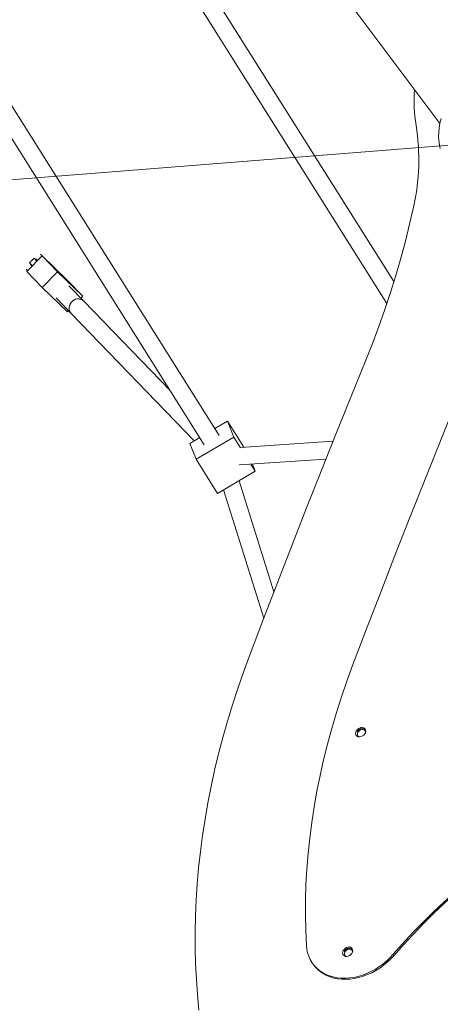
# Model space of a CAD drawing. Extents: x 5459245 to 5462690, y 5971016 to 5972523.
# Tile 180 of 198: x 5462453.576 to 5462453.96, y 5972220.539 to 5972221.438. Entities that reach past the tile are written whole.
import ezdxf

# ---------------------------------------------------------------- set-up
doc = ezdxf.new("R2010")
doc.units = 0
doc.layers.add('A_MAŁA ARCHITEKTURA', color=195, linetype='CONTINUOUS', lineweight=9)
doc.layers.add('ADT CCTV', color=102, linetype='CONTINUOUS')

# ---------------------------------------------------------------- blocks, each defined once
blk = doc.blocks.new('A$C8d9de67b')
at = {"layer": 'A_MAŁA ARCHITEKTURA', "linetype": 'Continuous'}
for p, q in [((-2089.52, -158), (-1891.09, -158)), ((-1800.78, -278.41), (-2108.88, -252.96)), ((-2115.01, -268.51), (-1788.74, -295.45)), ((-1717.72, -410.28), (-1763.94, -481.38)), ((-1751.8, -492.06), (-1708.5, -425.44)), ((-1784.24, -490.49), (-2312.39, -446.48)), ((-2313.32, -462.46), (-1785.57, -506.44)), ((-1791.69, -489.87), (-1790.22, -476.59)), ((-1775.2, -480.67), (-1790.22, -476.59)), ((-1790.22, -476.59), (-1762.33, -478.91)), ((-1779.6, -520.34), (-1775.2, -480.67)), ((-1763.7, -481.63), (-1775.2, -480.67)), ((-1738.39, -483.74), (-1745.98, -483.11)), ((-1745.19, -481.89), (-1738.39, -483.74)), ((-1742.78, -523.41), (-1738.39, -483.74)), ((-1843.94, -501.57), (-1956.64, -515.6)), ((-1640.05, -536.39), (-1740.28, -500.82)), ((-1954.67, -531.48), (-1794.08, -511.49)), ((-1794.61, -516.26), (-1793.45, -505.78)), ((-2012.58, -521.16), (-2014.7, -521.42)), ((-2012.58, -521.14), (-1981.02, -516.04)), ((-1992.37, -518.62), (-2012.58, -521.14)), ((-2009.51, -540.9), (-2012.58, -521.14)), ((-2007.7, -520.35), (-2008.21, -520.41)), ((-1960.81, -513.53), (-1992.37, -518.62)), ((-1989.3, -538.38), (-1992.37, -518.62)), ((-1981.02, -516.04), (-1960.81, -513.53)), ((-1956.64, -515.6), (-1976.04, -518.01)), ((-1960.42, -516.07), (-1960.81, -513.53)), ((-1779.6, -520.34), (-1794.61, -516.26)), ((-1742.78, -523.41), (-1779.6, -520.34)), ((-1742.09, -517.15), (-1626.38, -558.22)), ((-2015.31, -528.26), (-2011.55, -527.79)), ((-2012.94, -527.8), (-2015.31, -528.26)), ((-2015.31, -528.26), (-2014.39, -534.19)), ((-2011.66, -527.08), (-2013.74, -527.34)), ((-2011.58, -527.59), (-2012.94, -527.8)), ((-2014.39, -534.19), (-2010.63, -533.72)), ((-2012.63, -534.25), (-2010.58, -534)), ((-1989.3, -538.38), (-2009.51, -540.9)), ((-1957.74, -533.29), (-1989.3, -538.38)), ((-1974.07, -533.89), (-1954.67, -531.48)), ((-1957.74, -533.29), (-1957.96, -531.89)), ((-2011.67, -540.18), (-2009.66, -539.93)), ((-1309.91, -648.48), (-1308.63, -648.48)), ((-1346.78, -712.04), (-1345.49, -712.04))]:
    blk.add_line(p, q, dxfattribs=at)
at = {"layer": 'A_MAŁA ARCHITEKTURA', "linetype": 'Continuous', "flags": 128}
for points in [[(-1872.46, -171.58), (-1875.8, -170.11), (-1879.08, -168.3), (-1882.26, -166.17), (-1885.36, -163.71), (-1888.34, -160.95), (-1891.2, -157.88), (-1893.92, -154.54)], [(-1844.41, -223.31), (-1834.08, -235.48), (-1823.95, -247.92), (-1814.02, -260.62), (-1804.29, -273.59), (-1794.76, -286.82), (-1785.44, -300.29), (-1776.33, -314.01), (-1767.44, -327.98), (-1758.77, -342.17)], [(-1693.64, -274.47), (-1675.1, -305.36), (-1656.48, -336.17), (-1637.78, -366.9), (-1619, -397.54), (-1600.14, -428.11), (-1581.2, -458.59), (-1562.19, -488.98), (-1543.1, -519.3)], [(-1758.77, -342.17), (-1740.06, -373.35), (-1721.26, -404.45), (-1702.38, -435.47), (-1683.43, -466.4), (-1664.39, -497.25), (-1645.28, -528.02), (-1626.08, -558.7), (-1606.81, -589.3)], [(-1309.91, -648.48), (-1312.57, -635.46), (-1314.95, -622.35), (-1317.04, -609.16), (-1318.85, -595.89), (-1320.38, -582.57), (-1321.62, -569.19), (-1322.57, -555.77), (-1323.23, -542.33), (-1323.6, -528.86), (-1323.68, -515.39), (-1323.47, -501.92), (-1322.97, -488.46), (-1322.18, -475.02), (-1321.11, -461.62), (-1319.75, -448.27), (-1318.1, -434.96)], [(-1308.63, -648.48), (-1311.29, -635.46), (-1313.66, -622.35), (-1315.76, -609.16), (-1317.57, -595.89), (-1319.09, -582.57), (-1320.33, -569.19), (-1321.28, -555.77), (-1321.94, -542.33), (-1322.31, -528.86), (-1322.39, -515.39), (-1322.18, -501.92), (-1321.69, -488.46), (-1320.9, -475.02), (-1319.82, -461.62), (-1318.46, -448.27), (-1316.81, -434.96)], [(-1954.67, -531.48), (-1955.74, -531.52), (-1957.31, -531.28), (-1958.8, -530.67), (-1960.15, -529.73), (-1961.28, -528.5), (-1962.16, -527.04), (-1962.73, -525.42), (-1962.96, -523.7), (-1962.86, -521.98), (-1962.42, -520.34), (-1961.66, -518.84), (-1960.63, -517.56), (-1959.36, -516.56), (-1957.91, -515.89), (-1956.64, -515.6)], [(-1954.67, -531.48), (-1955.61, -531.53), (-1957.18, -531.31), (-1958.69, -530.74), (-1960.05, -529.82), (-1961.2, -528.61), (-1962.1, -527.17), (-1962.69, -525.55), (-1962.96, -523.84), (-1962.88, -522.12), (-1962.47, -520.46), (-1961.73, -518.95), (-1960.72, -517.65), (-1959.46, -516.63), (-1958.03, -515.93), (-1956.64, -515.6)], [(-1543.1, -519.3), (-1534.82, -532.1), (-1526.32, -544.65), (-1517.6, -556.94), (-1508.67, -568.97), (-1499.54, -580.73), (-1490.2, -592.22), (-1480.66, -603.42), (-1470.93, -614.34), (-1461.01, -624.97), (-1450.91, -635.3), (-1440.63, -645.33), (-1430.17, -655.04), (-1419.55, -664.45), (-1408.77, -673.53), (-1397.84, -682.3), (-1386.75, -690.73), (-1375.52, -698.84), (-1364.15, -706.6)], [(-1493.88, -550), (-1493.73, -548.65), (-1493.32, -547.4), (-1492.66, -546.35), (-1491.81, -545.56), (-1490.83, -545.1), (-1489.79, -545.01), (-1488.76, -545.29), (-1487.84, -545.92), (-1487.08, -546.84), (-1486.53, -548.01), (-1486.25, -549.32), (-1486.25, -550.68), (-1486.53, -551.99), (-1487.08, -553.16), (-1487.84, -554.08), (-1488.76, -554.71), (-1489.79, -554.99), (-1490.83, -554.9), (-1491.81, -554.44), (-1492.66, -553.65), (-1493.32, -552.6), (-1493.73, -551.35), (-1493.88, -550)], [(-1487.35, -546.45), (-1488.08, -546.1), (-1488.99, -546.01), (-1489.88, -546.28), (-1490.67, -546.87), (-1491.29, -547.75), (-1491.69, -548.82), (-1491.83, -550)], [(-1491.83, -550), (-1491.69, -551.18), (-1491.29, -552.25), (-1490.67, -553.13), (-1489.88, -553.72), (-1488.99, -553.99), (-1488.08, -553.9), (-1487.35, -553.55)], [(-1606.81, -589.3), (-1598.21, -602.62), (-1589.4, -615.71), (-1580.39, -628.56), (-1571.18, -641.17), (-1561.77, -653.52), (-1552.16, -665.62), (-1542.37, -677.45), (-1532.39, -689.02), (-1522.24, -700.32), (-1511.9, -711.35), (-1501.4, -722.09), (-1490.72, -732.55), (-1479.89, -742.72), (-1468.89, -752.59), (-1457.74, -762.17), (-1446.45, -771.44), (-1435, -780.41), (-1423.42, -789.07), (-1411.71, -797.42), (-1399.87, -805.45), (-1387.9, -813.15), (-1375.81, -820.54)], [(-1364.15, -706.6), (-1361.16, -708.38), (-1358.07, -709.82), (-1354.89, -710.91), (-1351.65, -711.63), (-1348.38, -712), (-1345.1, -711.99), (-1341.82, -711.62), (-1338.59, -710.88), (-1335.41, -709.79), (-1332.32, -708.34), (-1329.34, -706.55), (-1326.48, -704.44), (-1323.77, -702.01), (-1321.23, -699.29), (-1318.88, -696.3), (-1316.73, -693.05), (-1314.81, -689.58), (-1313.12, -685.9), (-1311.68, -682.05), (-1310.49, -678.05), (-1309.58, -673.93), (-1308.93, -669.73), (-1308.57, -665.47), (-1308.48, -661.18), (-1308.68, -656.9), (-1309.16, -652.66), (-1309.91, -648.48)], [(-1345.49, -712.04), (-1343.81, -711.99), (-1340.54, -711.62), (-1337.3, -710.88), (-1334.13, -709.79), (-1331.04, -708.34), (-1328.05, -706.55), (-1325.19, -704.44), (-1322.48, -702.01), (-1319.95, -699.29), (-1317.59, -696.3), (-1315.45, -693.05), (-1313.52, -689.58), (-1311.83, -685.9), (-1310.39, -682.05), (-1309.21, -678.05), (-1308.29, -673.93), (-1307.65, -669.73), (-1307.28, -665.47), (-1307.2, -661.18), (-1307.4, -656.9), (-1307.87, -652.66), (-1308.63, -648.48)], [(-1340.67, -680), (-1340.53, -678.65), (-1340.11, -677.4), (-1339.45, -676.35), (-1338.6, -675.56), (-1337.62, -675.1), (-1336.58, -675.01), (-1335.56, -675.29), (-1334.63, -675.92), (-1333.87, -676.84), (-1333.32, -678.01), (-1333.04, -679.32), (-1333.04, -680.68), (-1333.32, -681.99), (-1333.87, -683.16), (-1334.63, -684.08), (-1335.56, -684.71), (-1336.58, -684.99), (-1337.62, -684.9), (-1338.6, -684.44), (-1339.45, -683.65), (-1340.11, -682.6), (-1340.53, -681.35), (-1340.67, -680)], [(-1334.14, -676.45), (-1334.87, -676.1), (-1335.78, -676.01), (-1336.67, -676.28), (-1337.46, -676.87), (-1338.08, -677.75), (-1338.48, -678.82), (-1338.62, -680)], [(-1338.62, -680), (-1338.48, -681.18), (-1338.08, -682.25), (-1337.46, -683.13), (-1336.67, -683.72), (-1335.78, -683.99), (-1334.87, -683.9), (-1334.14, -683.55)]]:
    blk.add_lwpolyline(points, dxfattribs=at)
at = {"layer": 'A_MAŁA ARCHITEKTURA', "linetype": 'Continuous'}
for centre, radius, start, end in [((-1838.68, -54.36), 137.9, 228.72904, 242.3548), ((-1996.28, -352.7), 199.51, 40.42971, 62.01764), ((-1487.93, -549.52), 4.69, 108.35861, 185.86328), ((-1487.93, -550.48), 4.69, 174.13672, 251.64139), ((-1334.72, -679.52), 4.69, 108.35861, 185.86328), ((-1334.72, -680.48), 4.69, 174.13672, 251.64139)]:
    blk.add_arc(centre, radius, start, end, dxfattribs=at)
blk = doc.blocks.new('A770198')
at = {"layer": 'ADT CCTV', "color": 140, "lineweight": 9}
blk.add_line((1.43022, 28.19461), (1.41979, 9.9223), dxfattribs=at)
blk.add_arc((30, 19.04213), 30, 140.600538, 219.400538, dxfattribs=at)
blk = doc.blocks.new('G$CFAE608CC')
at = {"layer": 'ADT CCTV', "rotation": 90}
blk.add_blockref('A770198', (38.08383, 0), dxfattribs=at)

msp = doc.modelspace()

# ---------------------------------------------------------------- block references
at = {"layer": 'A_MAŁA ARCHITEKTURA', "xscale": 0.001, "yscale": 0.001, "zscale": 0.001, "rotation": 306.9280860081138}
msp.add_blockref('A$C8d9de67b', (5462455.22227, 5972219.927), dxfattribs=at)
at = {"layer": 'ADT CCTV', "rotation": 184.5356804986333}
msp.add_blockref('G$CFAE608CC', (5462467.50941, 5972223.83045), dxfattribs=at)

doc.saveas('drawing.dxf')
